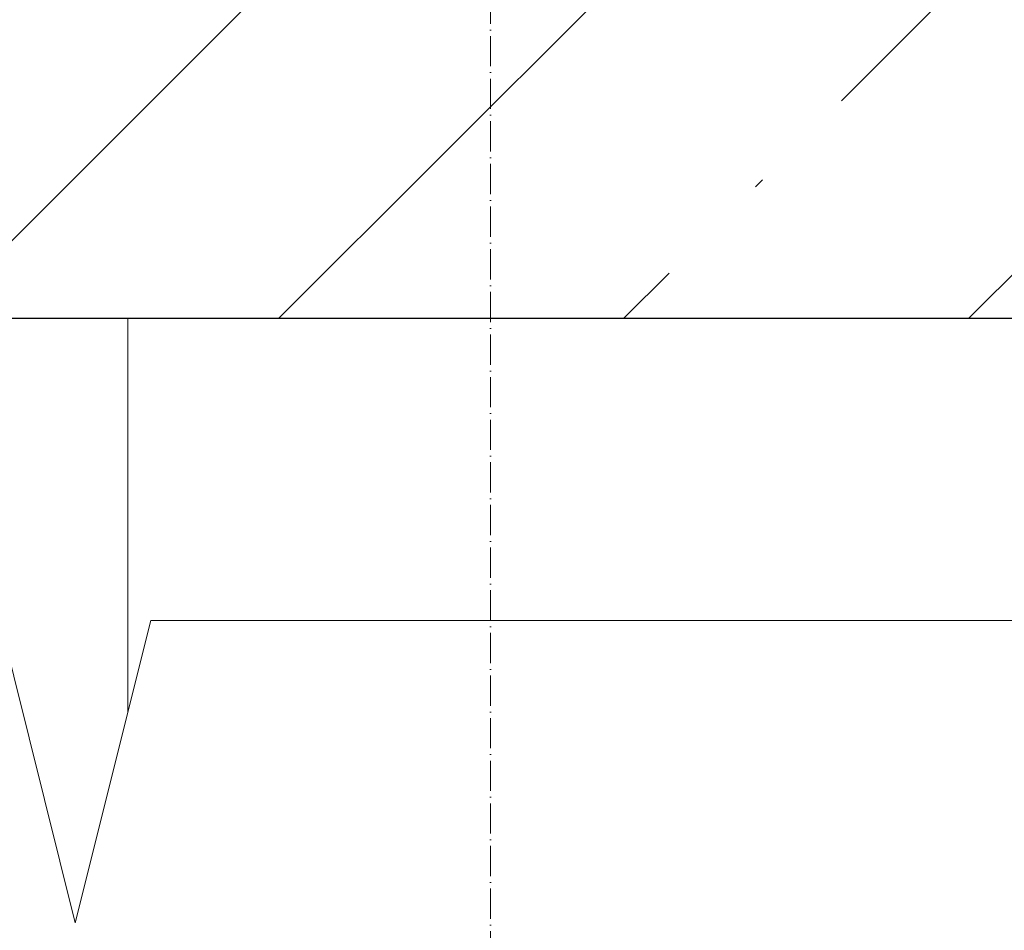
# Model space of a CAD drawing. Header units: millimetres. Extents: x 786 to 42540, y -7760 to 3796.
# Tile 205 of 256: x 39185 to 39510, y -6202 to -5901. Entities that reach past the tile are written whole.
import ezdxf

# ---------------------------------------------------------------- set-up
doc = ezdxf.new("R2010")
doc.units = ezdxf.units.MM
doc.linetypes.add('4_ Штрихпунктир_ 10 х 2 мм', pattern=[14, 10, -2, 0, -2])
for name, color, linetype, lineweight in [('A-DETL-GENF', 7, 'Continuous', 13), ('A-FLOR', 7, 'Continuous', 13), ('A-FLOR-PATT', 7, 'Continuous', 25), ('A-WALL', 7, 'Continuous', 13), ('S-GRID', 7, 'Continuous', 5)]:
    doc.layers.add(name, color=color, linetype=linetype, lineweight=lineweight)

# ---------------------------------------------------------------- blocks, each defined once
blk = doc.blocks.new('Наметкина 10_РД_АР_П_Отделка_R21_rvt-1-Разрез по Рампе Р1_фрагмент пола')
at = {"layer": 'A-WALL'}
blk.add_line((80580, -6130.43), (80580, -6000), dxfattribs=at)
blk = doc.blocks.new('Линия разрыва - М 1_50-5314776-Разрез по Рампе Р1_фрагмент пола')
at = {"layer": 'A-DETL-GENF', "lineweight": 5}
for p, q in [((80562.61, -6200), (80512.61, -6000)), ((80587.61, -6100), (80562.61, -6200)), ((83800, -6100), (80587.61, -6100))]:
    blk.add_line(p, q, dxfattribs=at)

msp = doc.modelspace()

# ---------------------------------------------------------------- hatches: boundary and pattern name
at = {"layer": 'A-FLOR-PATT', "lineweight": 5}
h = msp.add_hatch(dxfattribs=at)
h.set_pattern_fill('FP_8', color=256, style=0, pattern_type=2)
h.set_pattern_definition([(45, (48694.21, -5700), (-114.0493, 114.0493), []), (45, (48808.26, -5700), (-114.0493, 114.0493), [201.613, -40.323, 3.353, -36.97])])
h.paths.add_polyline_path([(42440.27, -6000), (42440.27, -5750), (37240.27, -5750), (37240.27, -6000), (41291.34, -6000)])

# ---------------------------------------------------------------- linework, layer by layer
at = {"layer": 'A-FLOR', "lineweight": 25}
msp.add_line((37240.27, -6000), (42440.27, -6000), dxfattribs=at)
at = {"layer": 'S-GRID', "linetype": '4_ Штрихпунктир_ 10 х 2 мм'}
msp.add_line((39340.27, -6960.04), (39340.27, 329.76), dxfattribs=at)

# ---------------------------------------------------------------- block references
at = {"lineweight": 5}
msp.add_blockref('Наметкина 10_РД_АР_П_Отделка_R21_rvt-1-Разрез по Рампе Р1_фрагмент пола', (-41359.73, 0), dxfattribs=at)
at = {"layer": 'A-DETL-GENF'}
msp.add_blockref('Линия разрыва - М 1_50-5314776-Разрез по Рампе Р1_фрагмент пола', (-41359.73, 0), dxfattribs=at)

doc.saveas('drawing.dxf')
